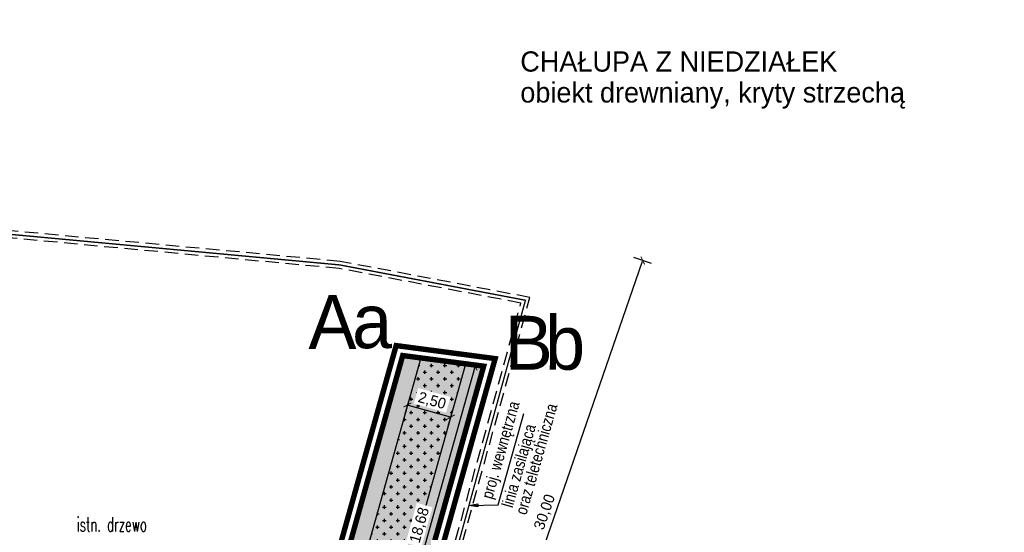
# Model space of a CAD drawing. Extents: x 7460161 to 7461537, y 5624691 to 5625913.
# Tile 19 of 26: x 7460299 to 7460354, y 5625817 to 5625845. Entities that reach past the tile are written whole.
import ezdxf
from ezdxf.enums import TextEntityAlignment as Align

# ---------------------------------------------------------------- set-up
doc = ezdxf.new("R2010")
doc.units = 0
doc.header["$MEASUREMENT"] = 0
doc.linetypes.add('DASHED', pattern=[0.75, 0.5, -0.25])
for name, color, linetype in [('AZ_chodniki', 45, 'Continuous'), ('az_ogrodzenie', 10, 'Continuous'), ('ELEK GNIAZDA', 234, 'Continuous'), ('hatch_kostka_R&F', 9, 'Continuous'), ('ozn_graficzne_PROKON', 5, 'Continuous'), ('wymiary_PROKON', 3, 'Continuous'), ('wymiary_R&F', 3, 'Continuous')]:
    doc.layers.add(name, color=color, linetype=linetype)
doc.layers.add('AZ_granica', color=7, linetype='Continuous', true_color=0xf00018)
doc.layers.add('az_zieleń', color=7, linetype='Continuous', lineweight=5, true_color=0x00b32d)
doc.layers.add('rzędne proj_k', color=190, linetype='Continuous', lineweight=18)
doc.styles.add('simplex', font='simplex.shx', dxfattribs={"width": 0.6})
doc.styles.add('TECH', font='FL Pismo Techniczne.ttf')
doc.dimstyles.new('K_1-500', dxfattribs={"dimscale": 5, "dimtxt": 0.12, "dimasz": 0.007, "dimexe": 10, "dimexo": 50, "dimgap": 0.04, "dimtad": 1, "dimrnd": 0.01, "dimzin": 1, "dimtxsty": 'TECH', "dimblk": 'SS', "dimcen": 0, "dimdle": 10, "dimse1": 1, "dimse2": 1, "dimclrd": 256, "dimclre": 256, "dimclrt": 7, "dimazin": 0, "dimtfac": 1, "dimtix": 1, "dimtmove": 1, "dimatfit": 3, "dimfxl": 1, "dimtfill": 1, "dimtfillclr": 256, "dimtolj": 1, "dimtzin": 0, "dimlwd": -1, "dimarcsym": 0})
doc.dimstyles.new('PRĘTY 50', dxfattribs={"dimscale": 5, "dimtxt": 1.6, "dimasz": 0.4, "dimexe": 0, "dimexo": 0, "dimgap": 0.5, "dimtad": 1, "dimdec": 1, "dimlfac": 10, "dimrnd": 10, "dimzin": 12, "dimdsep": 46, "dimtxsty": 'TECH', "dimblk1": 'W', "dimblk2": 'W', "dimsah": 1, "dimcen": 0, "dimdle": 10, "dimse1": 1, "dimse2": 1, "dimsd1": 1, "dimsd2": 1, "dimclrd": 7, "dimclre": 256, "dimclrt": 256, "dimaunit": 1, "dimadec": 0, "dimazin": 0, "dimtfac": 8e-05, "dimtdec": 1, "dimtix": 1, "dimtmove": 2, "dimatfit": 3, "dimldrblk": 'W', "dimfxl": 1, "dimtolj": 1, "dimtzin": 9, "dimarcsym": 0})

# ---------------------------------------------------------------- blocks, each defined once
blk = doc.blocks.new('W')
at = {"lineweight": 18}
for p, q in [((66734.27, -158580.87), (66863.49, -158581.14)), ((66733.14, -158582), (66732.87, -158711.22))]:
    blk.add_line(p, q, dxfattribs=at)
for radius in [3.76, 2.45]:
    blk.add_circle((66798.5, -158672.51), radius, dxfattribs=at)
for centre, radius, start, end in [((66734.27, -158582), 1.13, 89.8798, 179.8798), ((66862.51, -158583.96), 2.82, 16.7493, 89.8798), ((66863.49, -158583.97), 2.82, 16.545, 89.8798), ((66805.96, -158667.72), 85.33, 64.9883, 86.6354), ((66799.92, -158770.44), 188.24, 76.2509, 86.6354), ((66805.96, -158667.72), 84.15, 64.9883, 128.2007), ((66786.8, -158606.75), 81.88, 341.5371, 16.7493), ((66786.8, -158606.75), 82.82, 341.5371, 16.545), ((66805.96, -158667.72), 81.8, 68.49, 128.2007), ((66838.39, -158613.2), 26.35, 6.1436, 76.2509), ((66825.6, -158617.88), 28.24, 68.49, 110.1351), ((66829.6, -158617.04), 29.41, 17.0473, 64.9883), ((66858, -158706.25), 122.35, 110.1351, 143.97), ((66829.6, -158617.04), 28.24, 17.0473, 64.9883), ((66768.47, -158620.08), 23.53, 128.2007, 152.2825), ((66768.47, -158620.08), 21.18, 128.2007, 152.2825), ((66807.75, -158625.12), 21.18, 71.1464, 130.05), ((66801.22, -158644.24), 41.38, 19.4301, 71.1464), ((66762.62, -158617), 16.92, 152.2825, 197.573), ((66945.53, -158789.02), 235.29, 130.05, 136.6014), ((66816.1, -158621.18), 42.35, 334.0837, 17.0473), ((66816.1, -158621.18), 43.53, 334.0837, 17.0473), ((66762.62, -158617), 14.57, 152.2825, 197.573), ((66806.22, -158618.37), 58.92, 332.8364, 7.7905), ((66927.73, -158571.3), 188.24, 195.6602, 198.4927), ((66927.73, -158571.3), 185.88, 195.6602, 198.4927), ((66733.52, -158580.49), 128.24, 314.8798, 339.8388), ((66830.6, -158628.26), 23.57, 333.8014, 8.7092), ((66858, -158706.25), 114.82, 136.6014, 154.9844), ((66743.86, -158632.8), 5.65, 340.0899, 18.4927), ((66743.86, -158632.8), 8, 340.0899, 18.4927), ((66820.28, -158637.52), 21.18, 326.9725, 19.4301), ((66733.14, -158580.87), 141.18, 291.2894, 338.4701), ((66733.14, -158580.87), 142.12, 291.2894, 338.4917), ((66812.33, -158673.03), 65.88, 143.97, 193.1667), ((66926.15, -158698.82), 188.24, 160.0899, 177.0168), ((66837.53, -158667.14), 94.12, 159.8603, 196.5636), ((66837.53, -158667.14), 91.76, 159.8603, 193.1667), ((66733.52, -158580.49), 131.76, 314.8798, 333.8014), ((66733.14, -158580.87), 134.59, 318.2366, 334.0837), ((66733.14, -158580.87), 135.76, 318.4371, 334.0837), ((66733.14, -158580.87), 125.11, 292.5922, 326.9725), ((66788.06, -158673.61), 37.65, 154.9844, 188.6731), ((66835.24, -158679.73), 9.41, 103.137, 134.8798), ((66833.53, -158672.39), 1.88, 13.4726, 103.137), ((66733.14, -158580.87), 128.24, 289.9208, 315.118), ((66826.21, -158674.15), 9.41, 314.1224, 13.4726), ((66733.14, -158580.87), 132.71, 291.3885, 315.9978), ((66733.14, -158580.87), 131.76, 295.9582, 315.1116), ((66772.71, -158675.95), 22.12, 188.6731, 292.5922), ((66764.53, -158689.08), 26.35, 179.8798, 260.1733), ((66764.86, -158688.75), 18.3, 196.5636, 252.8378), ((66780.5, -158678.15), 23.57, 261.0503, 295.9582), ((66758.8, -158634.64), 73.41, 279.6886, 288.0475), ((66766.9, -158682.13), 25.23, 252.8378, 279.6886), ((66735.69, -158710.24), 2.82, 179.8798, 253.0102), ((66735.69, -158711.23), 2.82, 179.8798, 253.2145), ((66758.8, -158634.64), 81.88, 253.0102, 288.2224), ((66758.8, -158634.64), 82.82, 253.2145, 288.2224), ((66767.11, -158682.39), 33.41, 257.7647, 281.3719)]:
    blk.add_arc(centre, radius, start, end, dxfattribs=at)
blk = doc.blocks.new('SS')
blk.add_line((0, -15), (0, 15))
at = {"const_width": 1.5}
blk.add_lwpolyline([(-5, -5), (5, 5)], dxfattribs=at)
blk = doc.blocks.new('*D24')
at = {"layer": 'Defpoints', "color": 0, "linetype": 'ByBlock'}
for p in [(7460331.995, 5625832.471), (7460333.474, 5625831.96), (7460322.196, 5625804.112)]:
    blk.add_point(p, dxfattribs=at)
at = {"layer": 'wymiary_R&F', "linetype": 'ByBlock'}
blk.add_line((7460323.687, 5625803.634), (7460333.463, 5625831.927), dxfattribs=at)
at = {"layer": 'wymiary_R&F', "linetype": 'ByBlock', "xscale": 0.035, "yscale": 0.035, "zscale": 0.035}
for p, rotation in [((7460333.474, 5625831.96), 70.93793110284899), ((7460323.675, 5625803.601), 250.937931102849)]:
    blk.add_blockref('SS', p, dxfattribs=dict(at, rotation=rotation))
at = {"layer": 'wymiary_R&F', "color": 7, "linetype": 'ByBlock', "insert": (7460328.046, 5625817.963), "char_height": 0.6, "attachment_point": 5, "rotation": 70.9379, "style": 'TECH', "bg_fill": 3, "box_fill_scale": 1.25, "bg_fill_color": 256, "bg_fill_true_color": 13158600, "bg_fill_transparency": 0}
blk.add_mtext('\\A1;30,00', dxfattribs=at)
blk = doc.blocks.new('*D25')
at = {"layer": 'Defpoints', "color": 0, "linetype": 'ByBlock'}
for p in [(7460359.03, 5625818.639), (7460322.157, 5625804.123), (7460322.324, 5625803.701)]:
    blk.add_point(p, dxfattribs=at)
at = {"layer": 'wymiary_R&F', "linetype": 'ByBlock'}
blk.add_line((7460359.163, 5625818.203), (7460322.356, 5625803.713), dxfattribs=at)
at = {"layer": 'wymiary_R&F', "linetype": 'ByBlock', "xscale": 0.035, "yscale": 0.035, "zscale": 0.035}
for p, rotation in [((7460359.196, 5625818.216), 21.48856122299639), ((7460322.324, 5625803.701), 201.4885612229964)]:
    blk.add_blockref('SS', p, dxfattribs=dict(at, rotation=rotation))
at = {"layer": 'wymiary_R&F', "color": 7, "linetype": 'ByBlock', "insert": (7460340.555, 5625811.479), "char_height": 0.6, "attachment_point": 5, "rotation": 21.4886, "style": 'TECH', "bg_fill": 3, "box_fill_scale": 1.25, "bg_fill_color": 256, "bg_fill_true_color": 13158600, "bg_fill_transparency": 0}
blk.add_mtext('\\A1;39,63', dxfattribs=at)
blk = doc.blocks.new('*D33')
at = {"layer": 'Defpoints', "color": 0, "linetype": 'ByBlock', "transparency": 16777216}
for p in [(7460321.117, 5625826.545), (7460323.526, 5625825.869)]:
    blk.add_point(p, dxfattribs=at)
at = {"layer": 'wymiary_R&F', "linetype": 'ByBlock', "transparency": 16777216}
blk.add_line((7460320.417, 5625823.92), (7460322.759, 5625823.263), dxfattribs=at)
at = {"layer": 'wymiary_R&F', "linetype": 'ByBlock', "transparency": 16777216, "xscale": 0.035, "yscale": 0.035, "zscale": 0.035}
for p, rotation in [((7460320.383, 5625823.929), 164.3268651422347), ((7460322.792, 5625823.254), 344.3268651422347)]:
    blk.add_blockref('SS', p, dxfattribs=dict(at, rotation=rotation))
at = {"layer": 'wymiary_R&F', "color": 7, "linetype": 'ByBlock', "transparency": 16777216, "insert": (7460321.739, 5625824.131), "char_height": 0.6, "attachment_point": 5, "rotation": 344.3269, "style": 'TECH', "bg_fill": 3, "box_fill_scale": 1.25, "bg_fill_color": 256, "bg_fill_true_color": 13158600, "bg_fill_transparency": 0}
blk.add_mtext('\\A1;2,50', dxfattribs=at)
at = {"layer": 'Defpoints', "color": 0, "linetype": 'ByBlock', "transparency": 16777216}
blk.add_point((7460322.792, 5625823.254), dxfattribs=at)
blk = doc.blocks.new('*D34')
at = {"layer": 'Defpoints', "color": 0, "linetype": 'ByBlock', "transparency": 16777216}
for p in [(7460323.624, 5625826.216), (7460318.578, 5625808.233), (7460319.098, 5625808.087)]:
    blk.add_point(p, dxfattribs=at)
at = {"layer": 'wymiary_R&F', "linetype": 'ByBlock', "transparency": 16777216}
blk.add_line((7460324.134, 5625826.036), (7460319.107, 5625808.12), dxfattribs=at)
at = {"layer": 'wymiary_R&F', "linetype": 'ByBlock', "transparency": 16777216, "xscale": 0.035, "yscale": 0.035, "zscale": 0.035}
for p, rotation in [((7460324.144, 5625826.07), 74.32686513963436), ((7460319.098, 5625808.087), 254.3268651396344)]:
    blk.add_blockref('SS', p, dxfattribs=dict(at, rotation=rotation))
at = {"layer": 'wymiary_R&F', "color": 7, "linetype": 'ByBlock', "transparency": 16777216, "insert": (7460321.081, 5625817.23), "char_height": 0.6, "attachment_point": 5, "rotation": 74.3269, "style": 'TECH', "bg_fill": 3, "box_fill_scale": 1.25, "bg_fill_color": 256, "bg_fill_true_color": 13158600, "bg_fill_transparency": 0}
blk.add_mtext('\\A1;18,68', dxfattribs=at)

msp = doc.modelspace()

# ---------------------------------------------------------------- hatches: boundary and pattern name
at = {"layer": 'az_zieleń', "transparency": 33554470}
h = msp.add_hatch(color=256, dxfattribs=at)
h.dxf.hatch_style = 1
h.paths.add_polyline_path([(7460321.117, 5625826.545), (7460320.116, 5625826.676), (7460315.208, 5625809.178), (7460316.171, 5625808.908)])
h.paths.add_polyline_path([(7460321.409, 5625816.067), (7460321.969, 5625818.06), (7460320.582, 5625818.449), (7460320.023, 5625816.456)], flags=24)
at = {"layer": 'az_zieleń', "true_color": 0xb2a500, "transparency": 33554470}
h = msp.add_hatch(color=54, dxfattribs=at)
h.dxf.hatch_style = 1
h.paths.add_polyline_path([(7460316.171, 5625808.908), (7460318.578, 5625808.233), (7460323.624, 5625826.216), (7460321.117, 5625826.544)])
at = {"layer": 'az_zieleń', "transparency": 33554470}
h = msp.add_hatch(color=256, dxfattribs=at)
h.dxf.hatch_style = 1
h.paths.add_polyline_path([(7460324.623, 5625826.085), (7460323.624, 5625826.216), (7460318.578, 5625808.233), (7460319.541, 5625807.962)])
h.paths.add_polyline_path([(7460321.409, 5625816.067), (7460321.969, 5625818.06), (7460320.582, 5625818.449), (7460320.023, 5625816.456)], flags=24)
at = {"layer": 'hatch_kostka_R&F', "linetype": 'ByBlock', "transparency": 33554521}
h = msp.add_hatch(dxfattribs=at)
h.set_pattern_fill('CROSS', color=256, scale=1.5)
h.paths.add_polyline_path([(7460316.171, 5625808.908), (7460318.578, 5625808.233), (7460323.624, 5625826.216), (7460321.117, 5625826.544)])

# ---------------------------------------------------------------- linework, layer by layer
at = {"layer": 'AZ_chodniki', "linetype": 'Continuous'}
msp.add_lwpolyline([(7460316.171, 5625808.908), (7460318.578, 5625808.233), (7460323.624, 5625826.216), (7460321.117, 5625826.544), (7460316.171, 5625808.908)], dxfattribs=at)
at = {"layer": 'AZ_granica', "color": 106, "linetype": 'DASHED', "ltscale": 3, "true_color": 0x00671f, "const_width": 0.3}
msp.add_lwpolyline([(7460320.157, 5625808.309), (7460323.448, 5625807.386), (7460328.3, 5625803.909), (7460329.768, 5625797.885), (7460329.112, 5625795.545), (7460324.734, 5625791.172), (7460318.707, 5625790.436), (7460309.428, 5625793.039), (7460305.068, 5625800.797), (7460306.505, 5625805.922), (7460314.188, 5625809.983), (7460314.861, 5625809.794), (7460319.751, 5625827.229), (7460325.261, 5625826.505)], close=True, dxfattribs=at)
at = {"layer": 'az_ogrodzenie', "color": 30, "linetype": 'DASHED', "ltscale": 3, "const_width": 0.3}
msp.add_lwpolyline([(7460319.541, 5625807.962), (7460323.228, 5625806.928), (7460327.858, 5625803.61), (7460329.251, 5625797.893), (7460328.666, 5625795.806), (7460324.503, 5625791.648), (7460318.745, 5625790.945), (7460309.762, 5625793.464), (7460305.605, 5625800.862), (7460306.929, 5625805.58), (7460314.245, 5625809.448), (7460315.208, 5625809.178), (7460320.116, 5625826.676), (7460324.623, 5625826.085)], close=True, dxfattribs=at)
at = {"layer": 'ELEK GNIAZDA', "color": 10, "linetype": 'DASHED', "ltscale": 2, "const_width": 0.075}
msp.add_lwpolyline([(7460319.966, 5625804.416), (7460326.947, 5625829.751), (7460316.608, 5625831.717), (7460281.597, 5625834.965), (7460282.627, 5625844.98), (7460275.822, 5625845.153), (7460275.711, 5625844.385)], dxfattribs=at)
at = {"layer": 'wymiary_PROKON', "color": 4, "linetype": 'DASHED', "ltscale": 1.5}
for points in [[(7460320.159, 5625804.362), (7460327.197, 5625829.907), (7460316.636, 5625831.916), (7460281.816, 5625835.145), (7460282.848, 5625845.174), (7460275.65, 5625845.357), (7460275.513, 5625844.414)], [(7460319.774, 5625804.469), (7460326.697, 5625829.595), (7460316.58, 5625831.519), (7460281.377, 5625834.784), (7460282.406, 5625844.785), (7460275.995, 5625844.948), (7460275.909, 5625844.357)]]:
    msp.add_lwpolyline(points, dxfattribs=at)

# ---------------------------------------------------------------- texts
at = {"layer": 'AZ_granica', "color": 106, "linetype": 'DASHED', "ltscale": 3, "true_color": 0x00671f, "style": 'TECH'}
for s, p in [('A', (7460314.867, 5625827.038)), ('B', (7460325.796, 5625825.887))]:
    msp.add_text(s, height=3, dxfattribs=at).set_placement(p)
at = {"layer": 'AZ_granica', "color": 30, "linetype": 'Continuous', "ltscale": 2.5, "style": 'TECH'}
for s, p in [('a', (7460317.297, 5625827.085)), ('b', (7460328.035, 5625825.887))]:
    msp.add_text(s, height=3, dxfattribs=at).set_placement(p)
at = {"layer": 'ELEK GNIAZDA', "color": 10, "linetype": 'DASHED', "style": 'TECH', "width": 0.85}
for s, p in [('proj. wewnętrzna', (7460325.1, 5625818.651)), ('oraz teletechniczna', (7460326.991, 5625817.771)), (' linia zasilająca', (7460326.173, 5625817.97))]:
    msp.add_text(s, height=0.65, rotation=74.0717, dxfattribs=at).set_placement(p)
at = {"layer": 'ozn_graficzne_PROKON', "color": 3, "style": 'TECH'}
for s, p in [('CHAŁUPA Z NIEDZIAŁEK', (7460326.661, 5625843.032)), ('obiekt drewniany, kryty strzechą', (7460326.661, 5625841.312))]:
    msp.add_text(s, height=1.125, dxfattribs=at).set_placement(p, align=Align.MIDDLE_LEFT)
at = {"layer": 'rzędne proj_k', "color": 7, "linetype": 'Continuous', "style": 'simplex', "width": 0.6}
msp.add_text('istn. drzewo', height=0.8, dxfattribs=at).set_placement((7460301.973, 5625816.879))

# ---------------------------------------------------------------- leaders
at = {"layer": 'ELEK GNIAZDA', "color": 10}
msp.add_leader([(7460323.799, 5625818.326), (7460325.423, 5625818.367), (7460326.85, 5625823.447)], dimstyle='PRĘTY 50', override={"dimasz": 0.1, "dimtad": 0, "dimclrd": 10, "dimldrblk": 'ClosedBlank'}, dxfattribs=at)

# ---------------------------------------------------------------- next in the draw order: dimensions: what is measured, and where the dimension line sits
at = {"layer": 'wymiary_R&F', "linetype": 'ByBlock'}
dim = msp.add_aligned_dim(p1=(7460323.624, 5625826.216), p2=(7460318.578, 5625808.233), distance=0.54, dimstyle='K_1-500', dxfattribs=at)
dim.commit()
dim.dimension.update_dxf_attribs({"geometry": '*D34', "text_midpoint": (7460321.081, 5625817.23)})

# ---------------------------------------------------------------- next in the draw order: dimensions: what is measured, and where the dimension line sits
for p1, p2, distance, picture, middle in [((7460321.117, 5625826.545), (7460323.526, 5625825.869), -2.716, '*D33', (7460321.739, 5625824.131)), ((7460359.03, 5625818.639), (7460322.157, 5625804.123), 0.454, '*D25', (7460340.555, 5625811.479))]:
    dim = msp.add_aligned_dim(p1=p1, p2=p2, distance=distance, dimstyle='K_1-500', dxfattribs=at)
    dim.commit()
    dim.dimension.update_dxf_attribs({"geometry": picture, "text_midpoint": middle})

# ---------------------------------------------------------------- next in the draw order: dimensions: what is measured, and where the dimension line sits
dim = msp.add_aligned_dim(p1=(7460322.196, 5625804.112), p2=(7460331.995, 5625832.471), distance=-1.565, dimstyle='K_1-500', dxfattribs=at)
dim.commit()
dim.dimension.update_dxf_attribs({"geometry": '*D24', "text_midpoint": (7460328.046, 5625817.963)})

doc.saveas('drawing.dxf')
